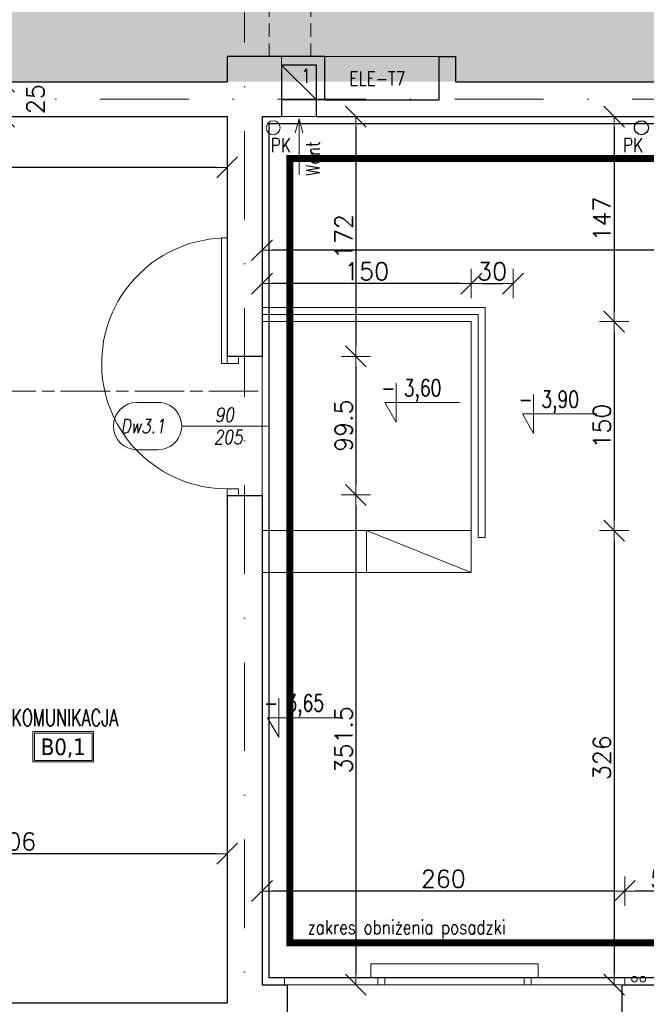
# Model space of a CAD drawing. Header units: millimetres. Extents: x 28291 to 177760, y -399809 to -170937.
# Tile 167 of 256: x 53030 to 53479, y -195589 to -194882. Entities that reach past the tile are written whole.
import ezdxf
from ezdxf.enums import TextEntityAlignment as Align

# ---------------------------------------------------------------- set-up
doc = ezdxf.new("R2010")
doc.units = ezdxf.units.MM
for name, pattern in [('2_3', [1, 0.5, -0.5]), ('CARKOVANA', [7.5, 5, -2.5]), ('CHAIN', [0.3543, 0.2362, -0.0295, 0.0591, -0.0295]), ('DASHDOT', [25.4, 12.7, -6.35, 0, -6.35]), ('HIDDEN', [9.525, 6.35, -3.175]), ('HIDDEN2', [4.7625, 3.175, -1.5875]), ('STRICHLINIE', [0.75, 0.5, -0.25])]:
    doc.linetypes.add(name, pattern=pattern)
doc.layers.get('0').update_dxf_attribs({"lineweight": 0})
for name, color, linetype, lineweight in [('!! 0_ Istn-sciany', 3, 'Continuous', 30), ('!! 0_ Istn-widok', 1, 'Continuous', 15), ('!! 0_Istn-cienka', 4, 'Continuous', 9), ('!! 0_Istn-drzwi', 1, 'Continuous', 13), ('!! 0_Istn-went', 5, 'Continuous', 13), ('!! 0_Opis_pom', 9, 'Continuous', 13), ('!! 1  WYDZIELENIE PPOŻ', 252, 'Continuous', 0), ('!! 1_droga ewakuacyjna', 3, 'CHAIN', 20), ('!! 1_PROJ Sciany', 2, 'Continuous', 40), ('!! 2_posadzki winyle 1', 31, 'Continuous', 9), ('!! wymiary osi', 250, 'Continuous', 9), ('0-osie-liniA', 14, 'DASHDOT', 5), ('Dimension (ISO)', 7, 'Continuous', 25)]:
    doc.layers.add(name, color=color, linetype=linetype, lineweight=lineweight)
for name, color, linetype, lineweight, true_color in [('!! 0_Istn-armatura', 9, 'Continuous', 9, 0x808080), ('!! 1_drzwi-linia - zrealizowane', 7, 'Continuous', 5, 0x7a7a7a), ('!! 1_PROJ SCIANY ZREAL - HATCH', 9, 'Continuous', 0, 0x808080), ('!! 1_Wyburzenia', 252, 'CARKOVANA', 13, 0x696969), ('!! 2_OPIS DRZWI ZREAZL', 7, 'Continuous', 5, 0xb5b5b5), ('!! budowa zmiany', 7, 'Continuous', 5, 0xff2e2e)]:
    doc.layers.add(name, color=color, linetype=linetype, lineweight=lineweight, true_color=true_color)
doc.layers.add('!! 0_Istn-grzejniki', color=7, linetype='Continuous', lineweight=0, plot=False)
doc.layers.add('!! 0_opis pionów', color=4, linetype='Continuous')
doc.styles.add('50', font='ROMANS.shx', dxfattribs={"width": 0.8, "height": 10})
doc.styles.add('ARCHETYP', font='romans.shx', dxfattribs={"height": 15})
doc.styles.add('ARIAL', font='tahoma.ttf')
doc.styles.add('Note Text (ISO)', font='tahoma.ttf')
doc.styles.add('SIMPLEX', font='simplex.shx', dxfattribs={"width": 0.77})
doc.styles.add('TXT', font='simplex.shx')
doc.dimstyles.new('Default (ISO)', dxfattribs={"dimscale": 5, "dimtxt": 5, "dimasz": 5, "dimexe": 3.175, "dimexo": 0, "dimgap": 0.762, "dimtad": 1, "dimdec": 0, "dimrnd": 1e-08, "dimzin": 0, "dimtxsty": 'Note Text (ISO)', "dimcen": 0.09, "dimdle": 10, "dimclrd": 256, "dimclre": 256, "dimclrt": 256, "dimazin": 0, "dimtfac": 0.70104, "dimtmove": 0, "dimatfit": 3, "dimfxl": 1, "dimtolj": 1, "dimtzin": 0, "dimlwd": -1, "dimlwe": -1, "dimarcsym": 0})
doc.dimstyles.new('DIM50', dxfattribs={"dimscale": 5, "dimtxt": 2.5, "dimasz": 1.5, "dimexe": 0, "dimexo": 0, "dimgap": 0.5, "dimtad": 1, "dimdec": 4, "dimrnd": 0.5, "dimdsep": 46, "dimtxsty": 'TXT', "dimblk1": 'TICK1', "dimblk2": 'TICK1', "dimsah": 1, "dimcen": 0, "dimse1": 1, "dimse2": 1, "dimclrd": 1, "dimclre": 7, "dimclrt": 9, "dimadec": 0, "dimazin": 0, "dimtfac": 1, "dimtdec": 4, "dimtmove": 2, "dimatfit": 3, "dimldrblk": 'TICK1', "dimfxl": 1, "dimtolj": 1, "dimarcsym": 0})

# ---------------------------------------------------------------- blocks, each defined once
blk = doc.blocks.new('BLOK OSI')
at = {"layer": '0-osie-liniA', "ltscale": 5}
for points in [[(53191.21142, -193626.89479), (53191.21142, -199860.81919)], [(48639.25763, -195002.0883), (55442.2848, -195002.0883)]]:
    blk.add_lwpolyline(points, dxfattribs=at)
blk = doc.blocks.new('*D1405')
at = {"layer": 'DEFPOINTS', "color": 0, "transparency": 16777216}
for p in [(-689.8, 120.2), (510.2, 120.2), (510.2, 18.8)]:
    blk.add_point(p, dxfattribs=at)
at = {"layer": 'Dimension (ISO)', "transparency": 16777216}
for p, q in [((-689.8, 120.2), (-689.8, 2.9)), ((510.2, 120.2), (510.2, 2.9)), ((-664.8, 18.8), (485.2, 18.8))]:
    blk.add_line(p, q, dxfattribs=at)
for points in [[(-664.8, 22.9), (-664.8, 14.6), (-689.8, 18.8)], [(485.2, 22.9), (485.2, 14.6), (510.2, 18.8)]]:
    blk.add_solid(points, dxfattribs=at)
at = {"layer": 'Dimension (ISO)', "lineweight": 9, "transparency": 16777216, "insert": (-160.6, 48.6), "char_height": 25, "attachment_point": 1, "style": 'Note Text (ISO)'}
blk.add_mtext('\\A1;1200', dxfattribs=at)
blk = doc.blocks.new('1_ok-opis')
blk.add_line((0, 111.61), (0, 50))
for points in [[(-17, 128.61), (-17, 143.61)], [(17, 128.61), (17, 143.61)]]:
    blk.add_lwpolyline(points)
for centre, start, end in [((0, 143.61), 0, 180), ((0, 128.61), 180, 0)]:
    blk.add_arc(centre, 17, start, end)
at = {"style": 'ARCHETYP'}
for tag, height, rotation, p in [('NR', 12, 90, (0, 136.9)), ('NR', 12, 270, (0, 136.9)), ('SZEROKOŚĆ', 10, 90, (-8, 78.29)), ('SZEROKOŚĆ', 10, 270, (8, 78.29)), ('WYSOKOŚĆ', 10, 270, (-8, 78.29)), ('WYSOKOŚĆ', 10, 90, (8, 78.29))]:
    blk.add_attdef(tag, text='', height=height, rotation=rotation, dxfattribs=at).set_placement(p, align=Align.MIDDLE)
blk = doc.blocks.new('TICK1')
at = {"color": 2}
blk.add_line((-1, -1), (1, 1), dxfattribs=at)
at = {"color": 0}
for p, q in [((0, -1.4), (0, 1.4)), ((0, 0), (-1, 0))]:
    blk.add_line(p, q, dxfattribs=at)
blk = doc.blocks.new('*D2407')
at = {"layer": '!! wymiary osi', "color": 1, "lineweight": -2, "transparency": 16777216}
blk.add_line((53018.78, -194934.09), (53018.78, -194944.09), dxfattribs=at)
at = {"layer": 'DEFPOINTS', "color": 0, "transparency": 16777216}
for p in [(53018.78, -194926.59), (53018.78, -194951.59), (53018.78, -194951.59)]:
    blk.add_point(p, dxfattribs=at)
at = {"layer": '!! wymiary osi', "color": 1, "lineweight": -2, "transparency": 16777216, "xscale": 7.5, "yscale": 7.5, "zscale": 7.5}
for p, rotation in [((53018.78, -194926.59), 90), ((53018.78, -194951.59), 270)]:
    blk.add_blockref('TICK1', p, dxfattribs=dict(at, rotation=rotation))
at = {"layer": '!! wymiary osi', "color": 9, "transparency": 16777216, "insert": (53041.28, -194939.09), "char_height": 12.5, "attachment_point": 5, "rotation": 90, "style": 'TXT'}
blk.add_mtext('\\A1;25', dxfattribs=at)
blk = doc.blocks.new('*D2439')
at = {"layer": '!! wymiary osi', "color": 1, "lineweight": -2, "transparency": 16777216}
blk.add_line((53878.21, -195047.47), (53211.21, -195047.47), dxfattribs=at)
at = {"layer": 'DEFPOINTS', "color": 0, "transparency": 16777216}
for p in [(53203.71, -194951.59), (53885.71, -194951.59), (53203.71, -195047.47)]:
    blk.add_point(p, dxfattribs=at)
at = {"layer": '!! wymiary osi', "color": 1, "lineweight": -2, "transparency": 16777216, "xscale": 7.5, "yscale": 7.5, "zscale": 7.5, "rotation": 180}
blk.add_blockref('TICK1', (53203.71, -195047.47), dxfattribs=at)
at = {"layer": '!! wymiary osi', "color": 1, "lineweight": -2, "transparency": 16777216, "xscale": 7.5, "yscale": 7.5, "zscale": 7.5}
blk.add_blockref('TICK1', (53885.71, -195047.47), dxfattribs=at)
at = {"layer": '!! wymiary osi', "color": 9, "transparency": 16777216, "insert": (53544.71, -195038.72), "char_height": 12.5, "attachment_point": 5, "style": 'TXT'}
blk.add_mtext('\\A1;682', dxfattribs=at)
blk = doc.blocks.new('*D2440')
at = {"layer": '!! wymiary osi', "color": 1, "lineweight": -2, "transparency": 16777216}
blk.add_line((53270.97, -194959.09), (53270.97, -195116.22), dxfattribs=at)
at = {"layer": 'DEFPOINTS', "color": 0, "transparency": 16777216}
for p in [(53203.71, -194951.59), (53203.71, -195123.72), (53270.97, -195123.72)]:
    blk.add_point(p, dxfattribs=at)
at = {"layer": '!! wymiary osi', "color": 1, "lineweight": -2, "transparency": 16777216, "xscale": 7.5, "yscale": 7.5, "zscale": 7.5}
for p, rotation in [((53270.97, -194951.59), 90), ((53270.97, -195123.72), 270)]:
    blk.add_blockref('TICK1', p, dxfattribs=dict(at, rotation=rotation))
at = {"layer": '!! wymiary osi', "color": 9, "transparency": 16777216, "insert": (53262.22, -195037.65), "char_height": 12.5, "attachment_point": 5, "rotation": 90, "style": 'TXT'}
blk.add_mtext('\\A1;172', dxfattribs=at)
blk = doc.blocks.new('*D2441')
at = {"layer": '!! wymiary osi', "color": 1, "lineweight": -2, "transparency": 16777216}
blk.add_line((53270.97, -195131.22), (53270.97, -195215.61), dxfattribs=at)
at = {"layer": 'DEFPOINTS', "color": 0, "transparency": 16777216}
for p in [(53203.71, -195123.72), (53199.82, -195223.11), (53270.97, -195223.11)]:
    blk.add_point(p, dxfattribs=at)
at = {"layer": '!! wymiary osi', "color": 1, "lineweight": -2, "transparency": 16777216, "xscale": 7.5, "yscale": 7.5, "zscale": 7.5}
for p, rotation in [((53270.97, -195123.72), 90), ((53270.97, -195223.11), 270)]:
    blk.add_blockref('TICK1', p, dxfattribs=dict(at, rotation=rotation))
at = {"layer": '!! wymiary osi', "color": 9, "transparency": 16777216, "insert": (53262.22, -195173.41), "char_height": 12.5, "attachment_point": 5, "rotation": 90, "style": 'TXT'}
blk.add_mtext('\\A1;99.5', dxfattribs=at)
blk = doc.blocks.new('*D2442')
at = {"layer": '!! wymiary osi', "color": 1, "lineweight": -2, "transparency": 16777216}
blk.add_line((53270.97, -195230.61), (53270.97, -195567.09), dxfattribs=at)
at = {"layer": 'DEFPOINTS', "color": 0, "transparency": 16777216}
for p in [(53199.82, -195223.11), (53203.71, -195574.59), (53270.97, -195574.59)]:
    blk.add_point(p, dxfattribs=at)
at = {"layer": '!! wymiary osi', "color": 1, "lineweight": -2, "transparency": 16777216, "xscale": 7.5, "yscale": 7.5, "zscale": 7.5}
for p, rotation in [((53270.97, -195223.11), 90), ((53270.97, -195574.59), 270)]:
    blk.add_blockref('TICK1', p, dxfattribs=dict(at, rotation=rotation))
at = {"layer": '!! wymiary osi', "color": 9, "transparency": 16777216, "insert": (53262.22, -195398.85), "char_height": 12.5, "attachment_point": 5, "rotation": 90, "style": 'TXT'}
blk.add_mtext('\\A1;351.5', dxfattribs=at)
blk = doc.blocks.new('*D2455')
at = {"layer": '!! wymiary osi', "color": 1, "lineweight": -2, "transparency": 16777216}
blk.add_line((53514.21, -195507.37), (53471.21, -195507.37), dxfattribs=at)
at = {"layer": 'DEFPOINTS', "color": 0, "transparency": 16777216}
for p in [(53463.71, -195507.37), (53463.71, -195574.59), (53521.71, -195574.59)]:
    blk.add_point(p, dxfattribs=at)
at = {"layer": '!! wymiary osi', "color": 1, "lineweight": -2, "transparency": 16777216, "xscale": 7.5, "yscale": 7.5, "zscale": 7.5, "rotation": 180}
blk.add_blockref('TICK1', (53463.71, -195507.37), dxfattribs=at)
at = {"layer": '!! wymiary osi', "color": 1, "lineweight": -2, "transparency": 16777216, "xscale": 7.5, "yscale": 7.5, "zscale": 7.5}
blk.add_blockref('TICK1', (53521.71, -195507.37), dxfattribs=at)
at = {"layer": '!! wymiary osi', "color": 9, "transparency": 16777216, "insert": (53492.71, -195498.62), "char_height": 12.5, "attachment_point": 5, "style": 'TXT'}
blk.add_mtext('\\A1;58', dxfattribs=at)
blk = doc.blocks.new('*D2456')
at = {"layer": '!! wymiary osi', "color": 1, "lineweight": -2, "transparency": 16777216}
blk.add_line((53456.21, -195507.37), (53211.21, -195507.37), dxfattribs=at)
at = {"layer": 'DEFPOINTS', "color": 0, "transparency": 16777216}
for p in [(53203.71, -195507.37), (53203.71, -195574.59), (53463.71, -195574.59)]:
    blk.add_point(p, dxfattribs=at)
at = {"layer": '!! wymiary osi', "color": 1, "lineweight": -2, "transparency": 16777216, "xscale": 7.5, "yscale": 7.5, "zscale": 7.5, "rotation": 180}
blk.add_blockref('TICK1', (53203.71, -195507.37), dxfattribs=at)
at = {"layer": '!! wymiary osi', "color": 1, "lineweight": -2, "transparency": 16777216, "xscale": 7.5, "yscale": 7.5, "zscale": 7.5}
blk.add_blockref('TICK1', (53463.71, -195507.37), dxfattribs=at)
at = {"layer": '!! wymiary osi', "color": 9, "transparency": 16777216, "insert": (53333.71, -195498.62), "char_height": 12.5, "attachment_point": 5, "style": 'TXT'}
blk.add_mtext('\\A1;260', dxfattribs=at)
blk = doc.blocks.new('*D2468')
at = {"layer": '!! wymiary osi', "color": 1, "lineweight": -2, "transparency": 16777216}
blk.add_line((53171.21, -194988.08), (52822.21, -194988.08), dxfattribs=at)
at = {"layer": 'DEFPOINTS', "color": 0, "transparency": 16777216}
for p in [(52814.71, -194951.59), (53178.71, -194951.59), (52814.71, -194988.08)]:
    blk.add_point(p, dxfattribs=at)
at = {"layer": '!! wymiary osi', "color": 1, "lineweight": -2, "transparency": 16777216, "xscale": 7.5, "yscale": 7.5, "zscale": 7.5, "rotation": 180}
blk.add_blockref('TICK1', (52814.71, -194988.08), dxfattribs=at)
at = {"layer": '!! wymiary osi', "color": 1, "lineweight": -2, "transparency": 16777216, "xscale": 7.5, "yscale": 7.5, "zscale": 7.5}
blk.add_blockref('TICK1', (53178.71, -194988.08), dxfattribs=at)
at = {"layer": '!! wymiary osi', "color": 9, "transparency": 16777216, "insert": (52996.71, -194979.33), "char_height": 12.5, "attachment_point": 5, "style": 'TXT'}
blk.add_mtext('\\A1;364', dxfattribs=at)
blk = doc.blocks.new('*D2476')
at = {"layer": '!! wymiary osi', "color": 1, "lineweight": -2, "transparency": 16777216}
blk.add_line((53171.21, -195480.55), (52880.21, -195480.55), dxfattribs=at)
at = {"layer": 'DEFPOINTS', "color": 0, "transparency": 16777216}
for p in [(52872.71, -195480.55), (52872.71, -195587.09), (53178.71, -195587.59)]:
    blk.add_point(p, dxfattribs=at)
at = {"layer": '!! wymiary osi', "color": 1, "lineweight": -2, "transparency": 16777216, "xscale": 7.5, "yscale": 7.5, "zscale": 7.5, "rotation": 180}
blk.add_blockref('TICK1', (52872.71, -195480.55), dxfattribs=at)
at = {"layer": '!! wymiary osi', "color": 1, "lineweight": -2, "transparency": 16777216, "xscale": 7.5, "yscale": 7.5, "zscale": 7.5}
blk.add_blockref('TICK1', (53178.71, -195480.55), dxfattribs=at)
at = {"layer": '!! wymiary osi', "color": 9, "transparency": 16777216, "insert": (53025.71, -195471.8), "char_height": 12.5, "attachment_point": 5, "style": 'TXT'}
blk.add_mtext('\\A1;306', dxfattribs=at)
blk = doc.blocks.new('*D4336')
at = {"layer": '!! wymiary osi', "color": 1, "lineweight": -2, "transparency": 16777216}
blk.add_line((53346.21, -195071.42), (53211.21, -195071.42), dxfattribs=at)
at = {"layer": 'DEFPOINTS', "color": 0, "transparency": 16777216}
for p in [(53203.71, -195071.42), (53203.71, -195098.72), (53353.71, -195098.72)]:
    blk.add_point(p, dxfattribs=at)
at = {"layer": '!! wymiary osi', "color": 1, "lineweight": -2, "transparency": 16777216, "xscale": 7.5, "yscale": 7.5, "zscale": 7.5, "rotation": 180}
blk.add_blockref('TICK1', (53203.71, -195071.42), dxfattribs=at)
at = {"layer": '!! wymiary osi', "color": 1, "lineweight": -2, "transparency": 16777216, "xscale": 7.5, "yscale": 7.5, "zscale": 7.5}
blk.add_blockref('TICK1', (53353.71, -195071.42), dxfattribs=at)
at = {"layer": '!! wymiary osi', "color": 9, "transparency": 16777216, "insert": (53278.71, -195062.67), "char_height": 12.5, "attachment_point": 5, "style": 'TXT'}
blk.add_mtext('\\A1;150', dxfattribs=at)
blk = doc.blocks.new('*D4337')
at = {"layer": '!! wymiary osi', "color": 1, "lineweight": -2, "transparency": 16777216}
blk.add_line((53361.21, -195071.42), (53376.21, -195071.42), dxfattribs=at)
at = {"layer": 'DEFPOINTS', "color": 0, "transparency": 16777216}
for p in [(53383.71, -195071.42), (53353.71, -195098.72), (53383.71, -195098.72)]:
    blk.add_point(p, dxfattribs=at)
at = {"layer": '!! wymiary osi', "color": 1, "lineweight": -2, "transparency": 16777216, "xscale": 7.5, "yscale": 7.5, "zscale": 7.5, "rotation": 180}
blk.add_blockref('TICK1', (53353.71, -195071.42), dxfattribs=at)
at = {"layer": '!! wymiary osi', "color": 1, "lineweight": -2, "transparency": 16777216, "xscale": 7.5, "yscale": 7.5, "zscale": 7.5}
blk.add_blockref('TICK1', (53383.71, -195071.42), dxfattribs=at)
at = {"layer": '!! wymiary osi', "color": 9, "transparency": 16777216, "insert": (53368.71, -195062.67), "char_height": 12.5, "attachment_point": 5, "style": 'TXT'}
blk.add_mtext('\\A1;30', dxfattribs=at)
blk = doc.blocks.new('*D4338')
at = {"layer": '!! wymiary osi', "color": 1, "lineweight": -2, "transparency": 16777216}
blk.add_line((53456.15, -194959.09), (53456.15, -195091.22), dxfattribs=at)
at = {"layer": 'DEFPOINTS', "color": 0, "transparency": 16777216}
for p in [(53400.64, -194951.59), (53383.71, -195098.72), (53456.15, -195098.72)]:
    blk.add_point(p, dxfattribs=at)
at = {"layer": '!! wymiary osi', "color": 1, "lineweight": -2, "transparency": 16777216, "xscale": 7.5, "yscale": 7.5, "zscale": 7.5}
for p, rotation in [((53456.15, -194951.59), 90), ((53456.15, -195098.72), 270)]:
    blk.add_blockref('TICK1', p, dxfattribs=dict(at, rotation=rotation))
at = {"layer": '!! wymiary osi', "color": 9, "transparency": 16777216, "insert": (53447.4, -195025.15), "char_height": 12.5, "attachment_point": 5, "rotation": 90, "style": 'TXT'}
blk.add_mtext('\\A1;147', dxfattribs=at)
blk = doc.blocks.new('*D4339')
at = {"layer": '!! wymiary osi', "color": 1, "lineweight": -2, "transparency": 16777216}
blk.add_line((53456.15, -195106.22), (53456.15, -195241.22), dxfattribs=at)
at = {"layer": 'DEFPOINTS', "color": 0, "transparency": 16777216}
for p in [(53383.71, -195098.72), (53383.71, -195248.72), (53456.15, -195248.72)]:
    blk.add_point(p, dxfattribs=at)
at = {"layer": '!! wymiary osi', "color": 1, "lineweight": -2, "transparency": 16777216, "xscale": 7.5, "yscale": 7.5, "zscale": 7.5}
for p, rotation in [((53456.15, -195098.72), 90), ((53456.15, -195248.72), 270)]:
    blk.add_blockref('TICK1', p, dxfattribs=dict(at, rotation=rotation))
at = {"layer": '!! wymiary osi', "color": 9, "transparency": 16777216, "insert": (53447.4, -195173.72), "char_height": 12.5, "attachment_point": 5, "rotation": 90, "style": 'TXT'}
blk.add_mtext('\\A1;150', dxfattribs=at)
blk = doc.blocks.new('*D4340')
at = {"layer": '!! wymiary osi', "color": 1, "lineweight": -2, "transparency": 16777216}
blk.add_line((53456.15, -195256.22), (53456.15, -195567.09), dxfattribs=at)
at = {"layer": 'DEFPOINTS', "color": 0, "transparency": 16777216}
for p in [(53383.71, -195248.72), (53456.15, -195574.59), (53461.71, -195574.59)]:
    blk.add_point(p, dxfattribs=at)
at = {"layer": '!! wymiary osi', "color": 1, "lineweight": -2, "transparency": 16777216, "xscale": 7.5, "yscale": 7.5, "zscale": 7.5}
for p, rotation in [((53456.15, -195248.72), 90), ((53456.15, -195574.59), 270)]:
    blk.add_blockref('TICK1', p, dxfattribs=dict(at, rotation=rotation))
at = {"layer": '!! wymiary osi', "color": 9, "transparency": 16777216, "insert": (53447.4, -195411.65), "char_height": 12.5, "attachment_point": 5, "rotation": 90, "style": 'TXT'}
blk.add_mtext('\\A1;326', dxfattribs=at)
blk = doc.blocks.new('A$C11ef928a')
at = {"layer": 'Dimension (ISO)', "lineweight": 9}
dim = blk.add_linear_dim(base=(510.2, 18.8), p1=(-689.8, 120.2), p2=(510.2, 120.2), angle=180, dimstyle='Default (ISO)', override={"dimdec": 0, "dimlfac": 1, "dimtp": 0, "dimtm": 0, "dimtdec": 2, "dimtofl": 0, "dimatfit": 1}, dxfattribs=at)
dim.commit()
dim.dimension.update_dxf_attribs({"geometry": '*D1405', "text_midpoint": (-125.7, 18.8), "dimtype": 128})

msp = doc.modelspace()

# ---------------------------------------------------------------- hatches: boundary and pattern name
at = {"layer": '!! 2_posadzki winyle 1'}
h = msp.add_hatch(dxfattribs=at)
h.set_pattern_fill('TRIANG', color=256, scale=2, style=0)
h.set_pattern_definition([(60, (21090.984, 20246.404), (-9.525, 16.4977839), [9.525, -9.525]), (120, (21090.984, 20246.404), (-19.05, 1e-08), [9.525, -9.525]), (0, (21086.222, 20254.653), (9.525, 16.4977839), [9.525, -9.525])])
h.paths.add_polyline_path([(52004.71142, -194926.5883), (54379.71142, -194926.5883), (54379.71142, -194767.5883), (53479.71142, -194767.5883), (53479.71142, -194651.5883), (52004.71142, -194651.5883)])

# ---------------------------------------------------------------- linework, layer by layer
at = {"layer": '!! 0_ Istn-sciany'}
for points in [[(53178.71142, -194908.5883), (53178.71142, -194926.5883)], [(53248.71142, -194908.5883), (53178.71142, -194908.5883)], [(53248.71142, -194939.5883), (53248.71142, -194908.5883)], [(53330.71142, -194939.5883), (53330.71142, -194908.5883)], [(53330.71142, -194908.5883), (53342.71142, -194908.5883)], [(53342.71142, -194926.5883), (53342.71142, -194908.5883)], [(53242.71142, -194914.5883), (53217.71142, -194914.5883)], [(53217.71142, -194914.5883), (53217.71142, -194939.5883)], [(53242.71142, -194951.5883), (53242.71142, -194914.5883)], [(52814.71142, -194926.5883), (53178.71142, -194926.5883)], [(53342.71142, -194926.5883), (53511.71142, -194926.5883)], [(53217.71142, -194939.5883), (53217.71142, -194951.5883)], [(53248.71142, -194939.5883), (53330.71142, -194939.5883)], [(52814.71142, -194951.5883), (53178.71142, -194951.5883)], [(53178.71142, -194951.5883), (53178.71142, -195123.71718)], [(53203.71142, -194951.5883), (53217.71142, -194951.5883)], [(53203.71142, -194951.5883), (53203.71142, -195123.71718)], [(53242.71142, -194951.5883), (53517.71142, -194951.5883)], [(53203.71142, -195123.71718), (53178.71142, -195123.71718)], [(53203.71142, -195223.71718), (53178.71142, -195223.71718)], [(53178.71142, -195223.71718), (53178.71142, -195587.5883)], [(53203.71142, -195223.71718), (53203.71142, -195574.5883)], [(53203.71142, -195574.5883), (53221.71142, -195574.5883)], [(53221.71142, -195574.5883), (53221.71142, -195613.5883)], [(53461.71142, -195574.5883), (53521.71142, -195574.5883)], [(53461.71142, -195574.5883), (53461.71142, -195613.5883)], [(52872.71142, -195587.5883), (53178.71142, -195587.5883)]]:
    msp.add_lwpolyline(points, dxfattribs=at)
at = {"layer": '!! 0_ Istn-widok'}
for points in [[(53217.71142, -194914.5883), (53217.71142, -194908.5883)], [(53242.71142, -194939.5883), (53248.71142, -194939.5883)], [(53219.71142, -195569.5883), (53463.71142, -195569.5883)], [(53219.71142, -195574.5883), (53219.71142, -195569.5883)], [(53463.71142, -195574.5883), (53463.71142, -195569.5883)]]:
    msp.add_lwpolyline(points, dxfattribs=at)
at = {"layer": '!! 0_Istn-armatura'}
msp.add_lwpolyline([(53248.71142, -194908.5883), (53330.71142, -194908.5883)], dxfattribs=at)
for centre, radius in [((53211.71142, -194959.5883), 5), ((53470.71142, -195570.5883), 2), ((53476.71142, -195570.5883), 2)]:
    msp.add_circle(centre, radius, dxfattribs=at)
at = {"layer": '!! 0_Istn-cienka', "linetype": 'HIDDEN', "ltscale": 2}
msp.add_lwpolyline([(53221.71142, -195574.5883), (53461.71142, -195574.5883)], dxfattribs=at)
at = {"layer": '!! 0_Istn-drzwi'}
msp.add_lwpolyline([(53207.71142, -195173.71718), (53157.71142, -195173.71718)], dxfattribs=at)
at = {"layer": '!! 0_Istn-grzejniki'}
msp.add_lwpolyline([(53286.71142, -195574.5883), (53286.71142, -195569.5883), (53281.71142, -195569.5883), (53281.71142, -195559.5883), (53401.71142, -195559.5883), (53401.71142, -195569.5883), (53396.71142, -195569.5883), (53396.71142, -195574.5883), (53391.71142, -195574.5883), (53391.71142, -195569.5883), (53291.71142, -195569.5883), (53291.71142, -195574.5883)], close=True, dxfattribs=at)
at = {"layer": '!! 0_Istn-went'}
msp.add_lwpolyline([(53217.71142, -194939.5883), (53242.71142, -194939.5883), (53242.71142, -194914.5883), (53217.71142, -194914.5883)], close=True, dxfattribs=at)
for points in [[(53217.71142, -194914.5883), (53242.71142, -194939.5883)], [(53217.71142, -194951.5883), (53242.71142, -194951.5883)], [(53230.21142, -194953.33133), (53227.53193, -194963.33133)], [(53230.21142, -194993.37786), (53230.21142, -194953.33133)], [(53230.21142, -194953.33133), (53232.89092, -194963.33133)]]:
    msp.add_lwpolyline(points, dxfattribs=at)
at = {"layer": '!! 0_opis pionów'}
msp.add_circle((53475.71142, -194959.5883), 5, dxfattribs=at)
at = {"layer": '!! 0_Opis_pom', "ltscale": 0.7}
for points in [[(53039.41304, -195414.73659), (53082.93304, -195414.73659), (53082.93304, -195392.97659), (53039.41304, -195392.97659)], [(53040.50104, -195413.64859), (53081.84504, -195413.64859), (53081.84504, -195394.06459), (53040.50104, -195394.06459)]]:
    msp.add_lwpolyline(points, close=True, dxfattribs=at)
at = {"layer": '!! 1  WYDZIELENIE PPOŻ', "color": 20, "linetype": '2_3', "ltscale": 10, "true_color": 0xf65c09, "const_width": 1}
msp.add_lwpolyline([(54961.71142, -194956.5883), (54961.71142, -195569.5883), (53208.71142, -195569.5883), (53208.71142, -194956.5883), (54733.71142, -194956.5883)], dxfattribs=at)
at = {"layer": '!! 1_droga ewakuacyjna', "ltscale": 150}
msp.add_lwpolyline([(53200.99707, -195148.61892), (52336.79715, -195148.61892)], dxfattribs=at)
at = {"layer": '!! 1_drzwi-linia - zrealizowane'}
for points in [[(53174.71142, -195038.71718), (53174.71142, -195128.71718), (53178.71142, -195128.71718), (53178.71142, -195038.71718)], [(53186.71142, -195128.71718), (53186.71142, -195123.71718), (53178.71142, -195123.71718), (53178.71142, -195128.71718)], [(53186.71142, -195218.71718), (53186.71142, -195223.71718), (53178.71142, -195223.71718), (53178.71142, -195218.71718)]]:
    msp.add_lwpolyline(points, close=True, dxfattribs=at)
msp.add_arc((53178.71142, -195128.71718), 90, 92.54731818, 269.99999996, dxfattribs=at)
at = {"layer": '!! 1_PROJ Sciany', "color": 92, "linetype": 'STRICHLINIE', "ltscale": 25, "true_color": 0x00c200, "const_width": 5}
msp.add_lwpolyline([(53223.71142, -194981.5883), (53223.71142, -195544.5883), (54661.71142, -195544.5883), (54661.71142, -194981.5883)], close=True, dxfattribs=at)
at = {"layer": '!! 1_PROJ SCIANY ZREAL - HATCH'}
msp.add_lwpolyline([(54966.71142, -195574.5883), (53203.71142, -195574.5883), (53203.71142, -194951.5883), (54966.71142, -194951.5883)], close=True, dxfattribs=at)
at = {"layer": '!! 1_Wyburzenia', "color": 1, "linetype": 'HIDDEN2', "ltscale": 3, "true_color": 0xee1111}
for points in [[(53208.71142, -194908.5883), (53208.71142, -194651.5883)], [(53238.71142, -194908.5883), (53238.71142, -194651.5883)]]:
    msp.add_lwpolyline(points, dxfattribs=at)
at = {"layer": '!! budowa zmiany', "color": 1, "true_color": 0xee1111}
msp.add_lwpolyline([(54661.71142, -194951.5883), (53203.71142, -194951.5883), (53203.71142, -195574.5883), (54661.71142, -195574.5883)], close=True, dxfattribs=at)
for points in [[(53203.71142, -195088.71718), (53363.71142, -195088.71718), (53363.71142, -195253.71718)], [(53203.71142, -195093.71718), (53358.71142, -195093.71718), (53358.71142, -195253.71718)], [(53358.71142, -195253.71718), (53363.71142, -195253.71718)], [(53215.69903, -195369.00006), (53215.69903, -195397.00182)], [(53215.69903, -195397.00182), (53207.61561, -195383.00094)]]:
    msp.add_lwpolyline(points, dxfattribs=at)
at = {"layer": '!! budowa zmiany', "color": 0}
for points in [[(53203.71142, -195098.71718), (53353.71142, -195098.71718), (53353.71142, -195248.71718), (53203.71142, -195248.71718)], [(53299.84026, -195142.86727), (53299.84026, -195170.86903)], [(53398.44315, -195151.02321), (53398.44315, -195179.02498)], [(53299.84026, -195170.86903), (53291.75684, -195156.86815)], [(53291.75684, -195156.86815), (53345.19105, -195156.86815)], [(53398.44315, -195179.02498), (53390.35974, -195165.02409)], [(53390.35974, -195165.02409), (53443.79394, -195165.02409)], [(53353.71142, -195248.71718), (53353.71142, -195278.71718), (53203.71142, -195278.71718), (53203.71142, -195248.71718)], [(53278.71142, -195278.71718), (53278.71142, -195248.71718), (53353.71142, -195278.71718)], [(53207.61561, -195383.00094), (53261.04982, -195383.00094)]]:
    msp.add_lwpolyline(points, dxfattribs=at)

# ---------------------------------------------------------------- block references
at = {"layer": '!! 0_ Istn-sciany'}
msp.add_blockref('BLOK OSI', (0, 63), dxfattribs=at)
at = {"layer": '!! 2_OPIS DRZWI ZREAZL'}
ref = msp.add_blockref('1_ok-opis', (53257.71192, -195173.71717), dxfattribs=dict(at, rotation=90.00000361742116))
ref.add_attrib('WYSOKOŚĆ', '90 ', dxfattribs={"layer": '0', "height": 10, "rotation": 0.00000362, "style": '50', "oblique": 10, "width": 0.8}).set_placement((53179.42107, -195165.71718), align=Align.MIDDLE)
ref.add_attrib('SZEROKOŚĆ', '205', dxfattribs={"layer": '0', "height": 10, "rotation": 0.00000362, "style": '50', "oblique": 10, "width": 0.8}).set_placement((53179.42107, -195181.71718), align=Align.MIDDLE)
ref.add_attrib('NR', 'Dw3.1', dxfattribs={"layer": '0', "height": 10, "rotation": 0.00000362, "style": '50', "oblique": 10, "width": 0.8}).set_placement((53118.23498, -195173.71718), align=Align.MIDDLE)
at = {"xscale": -0.1, "yscale": 0.1, "zscale": 0.1, "rotation": 90}
msp.add_blockref('A$C11ef928a', (82225.12684, -195364.3052), dxfattribs=at)

# ---------------------------------------------------------------- texts
at = {"layer": '!! 0_Istn-armatura', "style": 'ARCHETYP', "width": 0.8}
for s, p in [('ELE-T7', (53266.32087, -194929.34047)), ('PK', (53209.92953, -194977.04165))]:
    msp.add_text(s, height=10, rotation=0.00000004, dxfattribs=at).set_placement(p)
at = {"layer": '!! 0_Istn-went', "style": 'ARCHETYP', "width": 0.8}
for s, rotation, p in [('1', 0.00000004, (53231.87286, -194927.41077)), ('Went', 89.99999996, (53245.24788, -194994.19257))]:
    msp.add_text(s, height=10, rotation=rotation, dxfattribs=at).set_placement(p)
at = {"layer": '!! 0_opis pionów', "style": 'ARCHETYP', "width": 0.8}
msp.add_text('PK', height=10, rotation=0.00000004, dxfattribs=at).set_placement((53462.54423, -194977.04165))
at = {"layer": '!! 0_Opis_pom', "ltscale": 0.7, "style": 'TXT', "width": 0.7}
msp.add_text('KOMUNIKACJA', height=12, dxfattribs=at).set_placement((53062.28817, -195388.93028), align=Align.CENTER)
at = {"layer": '!! 0_Opis_pom', "ltscale": 0.7, "style": 'ARIAL'}
msp.add_attdef('B0,1', text='', height=11.968, dxfattribs=at).set_placement((53061.17304, -195403.85659), align=Align.MIDDLE_CENTER)
at = {"layer": '!! 1_PROJ Sciany', "color": 92, "linetype": 'STRICHLINIE', "lineweight": 18, "ltscale": 25, "true_color": 0x00c200, "insert": (53236.37951, -195528.19463), "char_height": 10, "attachment_point": 1, "style": '50'}
msp.add_mtext_dynamic_manual_height_columns('zakres obniżenia posadzki', width=177.8005794, gutter_width=50, heights=[0], dxfattribs=at)
at = {"layer": '!! budowa zmiany', "color": 0, "style": 'SIMPLEX', "width": 0.75}
for s, p in [('- 3,60', (53289.15281, -195152.29003)), ('- 3,90', (53387.7557, -195160.44597)), ('- 3,65', (53205.01158, -195378.42282))]:
    msp.add_text(s, height=12, dxfattribs=at).set_placement(p)

# ---------------------------------------------------------------- dimensions: what is measured, and where the dimension line sits
at = {"layer": '!! wymiary osi'}
for base, p1, p2, picture, middle in [((53018.78015, -194951.5883), (53018.78015, -194926.5883), (53018.78015, -194951.5883), '*D2407', (53041.28015, -194939.0883)), ((53270.97285, -195123.71718), (53203.71142, -194951.5883), (53203.71142, -195123.71718), '*D2440', (53262.22285, -195037.65274)), ((53456.15026, -195098.71718), (53400.64267, -194951.5883), (53383.71142, -195098.71718), '*D4338', (53447.40026, -195025.15274)), ((53456.15026, -195248.71718), (53383.71142, -195098.71718), (53383.71142, -195248.71718), '*D4339', (53447.40026, -195173.71718)), ((53270.97285, -195223.10656), (53203.71142, -195123.71718), (53199.81834, -195223.10656), '*D2441', (53262.22285, -195173.41187)), ((53270.97285, -195574.5883), (53199.81834, -195223.10656), (53203.71142, -195574.5883), '*D2442', (53262.22285, -195398.84743)), ((53456.15026, -195574.5883), (53383.71142, -195248.71718), (53461.71142, -195574.5883), '*D4340', (53447.40026, -195411.65274))]:
    dim = msp.add_linear_dim(base=base, p1=p1, p2=p2, angle=90, dimstyle='DIM50', dxfattribs=at)
    dim.commit()
    dim.dimension.update_dxf_attribs({"geometry": picture, "text_midpoint": middle})
for base, p1, p2, picture, middle in [((52814.71142, -194988.08218), (53178.71142, -194951.5883), (52814.71142, -194951.5883), '*D2468', (52996.71142, -194979.33218)), ((53203.71142, -195047.46722), (53885.71142, -194951.5883), (53203.71142, -194951.5883), '*D2439', (53544.71142, -195038.71722)), ((53203.71142, -195071.42271), (53353.71142, -195098.71718), (53203.71142, -195098.71718), '*D4336', (53278.71142, -195062.67271)), ((53383.71142, -195071.42271), (53353.71142, -195098.71718), (53383.71142, -195098.71718), '*D4337', (53368.71142, -195062.67271)), ((52872.71142, -195480.55163), (53178.71142, -195587.5883), (52872.71142, -195587.0883), '*D2476', (53025.71142, -195471.80163)), ((53203.71142, -195507.36985), (53463.71142, -195574.5883), (53203.71142, -195574.5883), '*D2456', (53333.71142, -195498.61985)), ((53463.71142, -195507.36985), (53521.71142, -195574.5883), (53463.71142, -195574.5883), '*D2455', (53492.71142, -195498.61985))]:
    dim = msp.add_linear_dim(base=base, p1=p1, p2=p2, dimstyle='DIM50', dxfattribs=at)
    dim.commit()
    dim.dimension.update_dxf_attribs({"geometry": picture, "text_midpoint": middle})

doc.saveas('drawing.dxf')
